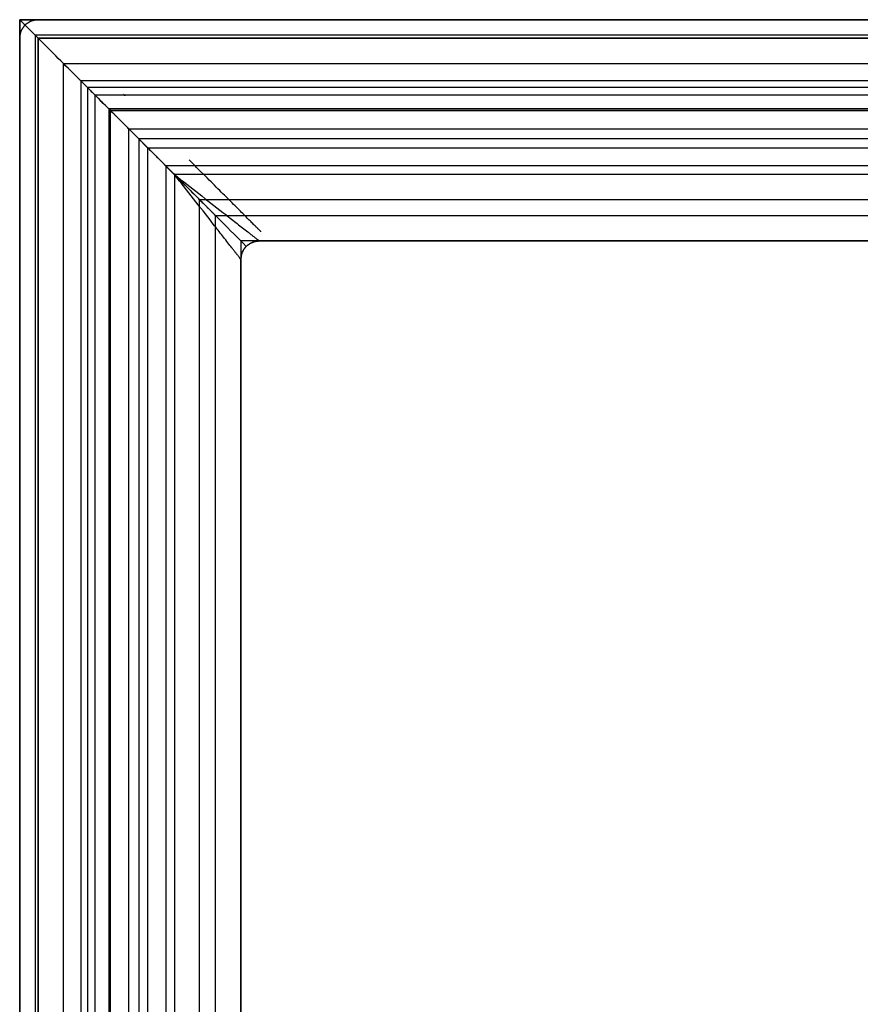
# Model space of a CAD drawing. Header units: millimetres. Extents: x -40 to 40, y -40.8 to 39.2.
# Tile 9 of 12: x -40 to -17.2, y 12.5 to 39.2. Entities that reach past the tile are written whole.
import ezdxf

# ---------------------------------------------------------------- set-up
doc = ezdxf.new("R2010")
doc.units = ezdxf.units.MM
doc.header["$MEASUREMENT"] = 0
doc.layers.add('Predefinito', color=5, linetype='Continuous')

msp = doc.modelspace()

# ---------------------------------------------------------------- linework, layer by layer
at = {"layer": 'Predefinito'}
for points in [[(-40, -40.795), (-40, 39.205)], [(-40, 39.205), (-40, -40.795)], [(40, 39.205), (-40, 39.205)], [(-40, 39.205), (40, 39.205)], [(-40, 38.705), (-40, 38.722), (-39.999, 38.739), (-39.997, 38.756), (-39.995, 38.773), (-39.993, 38.79), (-39.99, 38.807), (-39.986, 38.824), (-39.981, 38.84), (-39.977, 38.856), (-39.971, 38.873), (-39.965, 38.889), (-39.959, 38.904), (-39.952, 38.92), (-39.944, 38.935), (-39.936, 38.95), (-39.927, 38.965), (-39.918, 38.979), (-39.908, 38.994), (-39.898, 39.007), (-39.888, 39.021), (-39.877, 39.034), (-39.865, 39.046), (-39.854, 39.059), (-39.841, 39.071), (-39.829, 39.082), (-39.816, 39.093), (-39.802, 39.104), (-39.788, 39.114), (-39.774, 39.123), (-39.76, 39.132), (-39.745, 39.141), (-39.73, 39.149), (-39.715, 39.157), (-39.699, 39.164), (-39.683, 39.17), (-39.667, 39.176), (-39.651, 39.182), (-39.635, 39.187), (-39.618, 39.191), (-39.602, 39.195), (-39.585, 39.198), (-39.568, 39.201), (-39.551, 39.203), (-39.534, 39.204), (-39.517, 39.205), (-39.5, 39.205)], [(-40, 38.705), (-40, 38.722), (-39.999, 38.739), (-39.997, 38.756), (-39.995, 38.773), (-39.993, 38.79), (-39.99, 38.807), (-39.986, 38.824), (-39.981, 38.84), (-39.977, 38.856), (-39.971, 38.873), (-39.965, 38.889), (-39.959, 38.904), (-39.952, 38.92), (-39.944, 38.935), (-39.936, 38.95), (-39.927, 38.965), (-39.918, 38.979), (-39.908, 38.994), (-39.898, 39.007), (-39.888, 39.021), (-39.877, 39.034), (-39.865, 39.046), (-39.854, 39.059), (-39.841, 39.071), (-39.829, 39.082), (-39.816, 39.093), (-39.802, 39.104), (-39.788, 39.114), (-39.774, 39.123), (-39.76, 39.132), (-39.745, 39.141), (-39.73, 39.149), (-39.715, 39.157), (-39.699, 39.164), (-39.683, 39.17), (-39.667, 39.176), (-39.651, 39.182), (-39.635, 39.187), (-39.618, 39.191), (-39.602, 39.195), (-39.585, 39.198), (-39.568, 39.201), (-39.551, 39.203), (-39.534, 39.204), (-39.517, 39.205), (-39.5, 39.205)], [(-40, 39.205), (-40, -40.795)], [(-40, 39.205), (40, 39.205)], [(-39.5, 39.205), (-39.517, 39.205), (-39.534, 39.204), (-39.551, 39.203), (-39.568, 39.201), (-39.585, 39.198), (-39.602, 39.195), (-39.618, 39.191), (-39.635, 39.187), (-39.651, 39.182), (-39.667, 39.176), (-39.683, 39.17), (-39.699, 39.164), (-39.715, 39.157), (-39.73, 39.149), (-39.745, 39.141), (-39.76, 39.132), (-39.774, 39.123), (-39.788, 39.114), (-39.802, 39.104), (-39.816, 39.093), (-39.829, 39.082), (-39.841, 39.071), (-39.854, 39.059), (-39.865, 39.046), (-39.877, 39.034), (-39.888, 39.021), (-39.898, 39.007), (-39.908, 38.994), (-39.918, 38.979), (-39.927, 38.965), (-39.936, 38.95), (-39.944, 38.935), (-39.952, 38.92), (-39.959, 38.904), (-39.965, 38.889), (-39.971, 38.873), (-39.977, 38.856), (-39.981, 38.84), (-39.986, 38.824), (-39.99, 38.807), (-39.993, 38.79), (-39.995, 38.773), (-39.997, 38.756), (-39.999, 38.739), (-40, 38.722), (-40, 38.705)], [(39.5, 39.205), (-39.5, 39.205)], [(-39.5, 39.205), (39.5, 39.205)], [(-39.5, 39.205), (39.5, 39.205)], [(-39.583, 38.789), (-39.583, -40.378)], [(39.583, 38.789), (-39.583, 38.789)], [(-40, -40.295), (-40, 38.705)], [(-40, 38.705), (-40, -40.295)], [(-40, 38.705), (-40, -40.295)], [(-39.5, -40.295), (-39.5, 38.705)], [(-39.5, 38.705), (39.5, 38.705)], [(-39.5, -40.295), (-39.5, 38.705)], [(-39.5, 38.705), (39.5, 38.705)], [(39.5, 38.705), (-39.5, 38.705)], [(-39.5, 38.705), (-39.5, -40.295)], [(-38.811, -39.606), (-38.811, 38.016)], [(-38.811, 38.016), (38.811, 38.016)], [(-38.344, 37.549), (-38.344, -39.139)], [(38.344, 37.549), (-38.344, 37.549)], [(-38.161, 37.367), (-38.161, -38.956)], [(38.161, 37.367), (-38.161, 37.367)], [(-37.959, 37.164), (-37.959, -38.754)], [(-37.959, 37.164), (37.959, 37.164)], [(37.58, 36.786), (-37.58, 36.786)], [(-37.58, 36.786), (-37.58, -38.375)], [(-37.574, -38.369), (-37.574, 36.779)], [(37.574, 36.779), (-37.574, 36.779)], [(-37.542, 36.747), (37.542, 36.747)], [(-37.542, -38.337), (-37.542, 36.747)], [(-37.535, -38.33), (-37.535, 36.74)], [(-37.535, 36.74), (37.535, 36.74)], [(-37.042, -37.837), (-37.042, 36.247)], [(-37.042, 36.247), (37.042, 36.247)], [(-36.772, 35.977), (-36.772, -37.567)], [(36.772, 35.977), (-36.772, 35.977)], [(-36.526, -37.321), (-36.526, 35.732)], [(-36.526, 35.732), (36.526, 35.732)], [(36.036, 35.241), (-36.036, 35.241)], [(-36.036, 35.241), (-36.036, -36.831)], [(-35.8, 35.005), (-35.8, -36.595)], [(35.8, 35.005), (-35.8, 35.005)], [(-35.124, -35.919), (-35.124, 34.329)], [(-35.124, 34.329), (35.124, 34.329)], [(-34.692, 33.897), (34.692, 33.897)], [(-34.692, -35.487), (-34.692, 33.897)], [(-34, 32.705), (-34, 32.722), (-33.999, 32.739), (-33.997, 32.756), (-33.995, 32.773), (-33.993, 32.79), (-33.99, 32.807), (-33.986, 32.824), (-33.981, 32.84), (-33.977, 32.856), (-33.971, 32.873), (-33.965, 32.889), (-33.959, 32.904), (-33.952, 32.92), (-33.944, 32.935), (-33.936, 32.95), (-33.927, 32.965), (-33.918, 32.979), (-33.908, 32.994), (-33.898, 33.007), (-33.888, 33.021), (-33.877, 33.034), (-33.865, 33.046), (-33.854, 33.059), (-33.841, 33.071), (-33.829, 33.082), (-33.816, 33.093), (-33.802, 33.104), (-33.788, 33.114), (-33.774, 33.123), (-33.76, 33.132), (-33.745, 33.141), (-33.73, 33.149), (-33.715, 33.157), (-33.699, 33.164), (-33.683, 33.17), (-33.667, 33.176), (-33.651, 33.182), (-33.635, 33.187), (-33.618, 33.191), (-33.602, 33.195), (-33.585, 33.198), (-33.568, 33.201), (-33.551, 33.203), (-33.534, 33.204), (-33.517, 33.205), (-33.5, 33.205)], [(-34, 33.205), (-34, 32.705)], [(-33.5, 33.205), (-34, 33.205)], [(-33.5, 33.205), (-33.517, 33.205), (-33.534, 33.204), (-33.551, 33.203), (-33.568, 33.201), (-33.585, 33.198), (-33.602, 33.195), (-33.618, 33.191), (-33.635, 33.187), (-33.651, 33.182), (-33.667, 33.176), (-33.683, 33.17), (-33.699, 33.164), (-33.715, 33.157), (-33.73, 33.149), (-33.745, 33.141), (-33.76, 33.132), (-33.774, 33.123), (-33.788, 33.114), (-33.802, 33.104), (-33.816, 33.093), (-33.829, 33.082), (-33.841, 33.071), (-33.854, 33.059), (-33.865, 33.046), (-33.877, 33.034), (-33.888, 33.021), (-33.898, 33.007), (-33.908, 32.994), (-33.918, 32.979), (-33.927, 32.965), (-33.936, 32.95), (-33.944, 32.935), (-33.952, 32.92), (-33.959, 32.904), (-33.965, 32.889), (-33.971, 32.873), (-33.977, 32.856), (-33.981, 32.84), (-33.986, 32.824), (-33.99, 32.807), (-33.993, 32.79), (-33.995, 32.773), (-33.997, 32.756), (-33.999, 32.739), (-34, 32.722), (-34, 32.705)], [(-33.5, 33.205), (33.5, 33.205)], [(33.5, 33.205), (-33.5, 33.205)], [(-33.5, 33.205), (33.5, 33.205)], [(-34, -34.295), (-34, 32.705)], [(-34, -34.295), (-34, 32.705)], [(-34, 32.705), (-34, -34.295)]]:
    msp.add_lwpolyline(points, dxfattribs=at)
at = {"layer": 'Predefinito', "extrusion": (1, 0, 0)}
for points in [[(39.205, 250.041), (39.205, 248.999)], [(39.205, 25.041), (39.205, 1.041)], [(38.705, 0.541), (38.722, 0.541), (38.739, 0.542), (38.756, 0.543), (38.773, 0.545), (38.79, 0.548), (38.807, 0.551), (38.824, 0.555), (38.84, 0.559), (38.856, 0.564), (38.873, 0.57), (38.889, 0.576), (38.904, 0.582), (38.92, 0.589), (38.935, 0.597), (38.95, 0.605), (38.965, 0.613), (38.979, 0.623), (38.994, 0.632), (39.007, 0.642), (39.021, 0.653), (39.034, 0.664), (39.046, 0.675), (39.059, 0.687), (39.071, 0.699), (39.082, 0.712), (39.093, 0.725), (39.104, 0.739), (39.114, 0.752), (39.123, 0.766), (39.132, 0.781), (39.141, 0.796), (39.149, 0.811), (39.157, 0.826), (39.164, 0.842), (39.17, 0.857), (39.176, 0.873), (39.182, 0.889), (39.187, 0.906), (39.191, 0.922), (39.195, 0.939), (39.198, 0.956), (39.201, 0.973), (39.203, 0.99), (39.204, 1.007), (39.205, 1.024), (39.205, 1.041)], [(38.705, 25.541), (38.722, 25.54), (38.739, 25.54), (38.756, 25.538), (38.773, 25.536), (38.79, 25.533), (38.807, 25.53), (38.824, 25.526), (38.84, 25.522), (38.856, 25.517), (38.873, 25.512), (38.889, 25.506), (38.904, 25.499), (38.92, 25.492), (38.935, 25.485), (38.95, 25.477), (38.965, 25.468), (38.979, 25.459), (38.994, 25.449), (39.007, 25.439), (39.021, 25.429), (39.034, 25.418), (39.046, 25.406), (39.059, 25.394), (39.071, 25.382), (39.082, 25.369), (39.093, 25.356), (39.104, 25.343), (39.114, 25.329), (39.123, 25.315), (39.132, 25.3), (39.141, 25.286), (39.149, 25.271), (39.157, 25.255), (39.164, 25.24), (39.17, 25.224), (39.176, 25.208), (39.182, 25.192), (39.187, 25.176), (39.191, 25.159), (39.195, 25.142), (39.198, 25.126), (39.201, 25.109), (39.203, 25.092), (39.204, 25.075), (39.205, 25.058), (39.205, 25.041)], [(38.705, 25.041), (38.705, 1.041)], [(33.205, 244.241), (33.205, 43.734)], [(32.705, 244.241), (32.705, 43.734)]]:
    msp.add_lwpolyline(points, dxfattribs=at)
at = {"layer": 'Predefinito', "extrusion": (0, 1, 0)}
for points in [[(40, 1.041), (40, 1.024), (39.999, 1.007), (39.997, 0.99), (39.995, 0.973), (39.993, 0.956), (39.99, 0.939), (39.986, 0.922), (39.981, 0.906), (39.977, 0.889), (39.971, 0.873), (39.965, 0.857), (39.959, 0.842), (39.952, 0.826), (39.944, 0.811), (39.936, 0.796), (39.927, 0.781), (39.918, 0.766), (39.908, 0.752), (39.898, 0.739), (39.888, 0.725), (39.877, 0.712), (39.865, 0.699), (39.854, 0.687), (39.841, 0.675), (39.829, 0.664), (39.816, 0.653), (39.802, 0.642), (39.788, 0.632), (39.774, 0.623), (39.76, 0.613), (39.745, 0.605), (39.73, 0.597), (39.715, 0.589), (39.699, 0.582), (39.683, 0.576), (39.667, 0.57), (39.651, 0.564), (39.635, 0.559), (39.618, 0.555), (39.602, 0.551), (39.585, 0.548), (39.568, 0.545), (39.551, 0.543), (39.534, 0.542), (39.517, 0.541), (39.5, 0.541)], [(39.5, 25.541), (39.517, 25.54), (39.534, 25.54), (39.551, 25.538), (39.568, 25.536), (39.585, 25.533), (39.602, 25.53), (39.618, 25.526), (39.635, 25.522), (39.651, 25.517), (39.667, 25.512), (39.683, 25.506), (39.699, 25.499), (39.715, 25.492), (39.73, 25.485), (39.745, 25.477), (39.76, 25.468), (39.774, 25.459), (39.788, 25.449), (39.802, 25.439), (39.816, 25.429), (39.829, 25.418), (39.841, 25.406), (39.854, 25.394), (39.865, 25.382), (39.877, 25.369), (39.888, 25.356), (39.898, 25.343), (39.908, 25.329), (39.918, 25.315), (39.927, 25.3), (39.936, 25.286), (39.944, 25.271), (39.952, 25.255), (39.959, 25.24), (39.965, 25.224), (39.971, 25.208), (39.977, 25.192), (39.981, 25.176), (39.986, 25.159), (39.99, 25.142), (39.993, 25.126), (39.995, 25.109), (39.997, 25.092), (39.999, 25.075), (40, 25.058), (40, 25.041)]]:
    msp.add_lwpolyline(points, dxfattribs=at)
at = {"layer": 'Predefinito', "extrusion": (0.118657, 0.94243, 0.312645)}
msp.add_lwpolyline([(41.874, 16.552), (42.734, 14.417)], dxfattribs=at)
at = {"layer": 'Predefinito', "extrusion": (0.707107, 0.707107, 0)}
for points in [[(52.585, 28.262), (52.578, 28.25), (52.572, 28.239), (52.566, 28.227), (52.561, 28.215), (52.556, 28.203), (52.552, 28.192), (52.548, 28.18), (52.544, 28.167), (52.541, 28.155), (52.538, 28.143), (52.535, 28.131), (52.533, 28.118), (52.533, 28.112), (52.532, 28.106), (52.531, 28.1), (52.531, 28.094), (52.53, 28.087), (52.53, 28.081), (52.53, 28.075), (52.53, 28.069)], [(52.576, 27.891), (52.57, 27.902), (52.565, 27.912), (52.56, 27.923), (52.556, 27.934), (52.552, 27.945), (52.548, 27.956), (52.545, 27.967), (52.542, 27.978), (52.539, 27.989), (52.537, 28), (52.535, 28.012), (52.533, 28.023), (52.532, 28.034), (52.531, 28.046), (52.53, 28.057), (52.53, 28.069)], [(47.314, 244.241), (47.315, 244.28), (47.317, 244.319), (47.32, 244.358), (47.325, 244.397), (47.331, 244.436), (47.338, 244.476), (47.347, 244.515), (47.358, 244.554), (47.369, 244.594), (47.383, 244.633), (47.397, 244.672), (47.414, 244.711), (47.431, 244.751), (47.45, 244.79), (47.471, 244.829), (47.493, 244.868), (47.517, 244.907), (47.542, 244.946), (47.569, 244.985), (47.597, 245.024), (47.627, 245.062), (47.659, 245.1), (47.692, 245.138), (47.726, 245.176), (47.762, 245.213), (47.8, 245.249), (47.839, 245.286), (47.879, 245.321), (47.921, 245.356), (47.964, 245.391), (48.009, 245.425), (48.055, 245.459), (48.103, 245.492), (48.152, 245.524), (48.203, 245.555), (48.255, 245.586), (48.308, 245.616), (48.362, 245.645), (48.417, 245.673), (48.474, 245.701), (48.532, 245.727), (48.59, 245.753), (48.65, 245.778), (48.711, 245.801), (48.772, 245.824), (48.835, 245.846), (48.898, 245.866), (48.963, 245.886), (49.028, 245.904), (49.094, 245.921), (49.16, 245.938), (49.228, 245.953), (49.295, 245.966), (49.364, 245.979), (49.433, 245.991), (49.502, 246.001), (49.642, 246.018), (49.783, 246.031), (49.854, 246.035), (49.925, 246.038), (49.996, 246.04), (50.067, 246.041)]]:
    msp.add_lwpolyline(points, dxfattribs=at)
at = {"layer": 'Predefinito', "extrusion": (0.678598, -0.678598, -0.281085)}
msp.add_lwpolyline([(-0.697, 222.228), (-0.681, 222.224), (-0.664, 222.22), (-0.648, 222.217), (-0.631, 222.214), (-0.614, 222.212), (-0.596, 222.211), (-0.579, 222.21), (-0.562, 222.21), (-0.545, 222.21), (-0.528, 222.211), (-0.51, 222.212), (-0.493, 222.214), (-0.476, 222.217), (-0.46, 222.22), (-0.443, 222.224), (-0.427, 222.228)], dxfattribs=at)
at = {"layer": 'Predefinito', "extrusion": (0.57735, -0.57735, -0.57735)}
msp.add_lwpolyline([(-0.812, 172.738), (-0.798, 172.731), (-0.784, 172.724), (-0.77, 172.717), (-0.755, 172.71), (-0.74, 172.704), (-0.725, 172.699), (-0.709, 172.694), (-0.694, 172.689), (-0.678, 172.685), (-0.662, 172.681), (-0.645, 172.678), (-0.629, 172.676), (-0.612, 172.674), (-0.595, 172.673), (-0.579, 172.672), (-0.562, 172.671), (-0.545, 172.672), (-0.529, 172.673), (-0.512, 172.674), (-0.495, 172.676), (-0.479, 172.678), (-0.463, 172.681), (-0.446, 172.685), (-0.43, 172.689), (-0.415, 172.694), (-0.399, 172.699), (-0.384, 172.704), (-0.369, 172.71), (-0.354, 172.717), (-0.34, 172.724), (-0.326, 172.731), (-0.312, 172.738)], dxfattribs=at)
at = {"layer": 'Predefinito', "extrusion": (-0.357407, 0.357407, 0.862856)}
msp.add_lwpolyline([(0.889, 82.91), (0.881, 82.904), (0.873, 82.897), (0.865, 82.891), (0.856, 82.884), (0.848, 82.878), (0.839, 82.872), (0.83, 82.867), (0.821, 82.861), (0.811, 82.855), (0.802, 82.85), (0.792, 82.845), (0.782, 82.84), (0.773, 82.835), (0.762, 82.831), (0.752, 82.826), (0.742, 82.822), (0.731, 82.818), (0.72, 82.814), (0.71, 82.811), (0.699, 82.808), (0.688, 82.805), (0.677, 82.802), (0.665, 82.8), (0.654, 82.797), (0.643, 82.795), (0.631, 82.794), (0.62, 82.792), (0.608, 82.791), (0.597, 82.79), (0.585, 82.789), (0.574, 82.789), (0.562, 82.789), (0.55, 82.789), (0.539, 82.789), (0.527, 82.79), (0.516, 82.791), (0.504, 82.792), (0.493, 82.794), (0.481, 82.795), (0.47, 82.797), (0.459, 82.8), (0.447, 82.802), (0.436, 82.805), (0.425, 82.808), (0.414, 82.811), (0.404, 82.814), (0.393, 82.818), (0.382, 82.822), (0.372, 82.826), (0.362, 82.831), (0.352, 82.835), (0.342, 82.84), (0.332, 82.845), (0.322, 82.85), (0.313, 82.855), (0.303, 82.861), (0.294, 82.867), (0.285, 82.872), (0.276, 82.878), (0.268, 82.884), (0.259, 82.891), (0.251, 82.897), (0.243, 82.904), (0.235, 82.91)], dxfattribs=at)
at = {"layer": 'Predefinito'}
for points in [[(-40, 39.205, 250.041), (-40, 39.205, 250.047), (-40, 39.205, 250.054), (-40, 39.205, 250.061), (-39.999, 39.204, 250.067), (-39.999, 39.204, 250.074), (-39.998, 39.204, 250.08), (-39.998, 39.203, 250.087), (-39.997, 39.202, 250.093), (-39.996, 39.202, 250.1), (-39.996, 39.201, 250.106), (-39.995, 39.2, 250.113), (-39.994, 39.199, 250.119), (-39.993, 39.198, 250.126), (-39.992, 39.197, 250.132), (-39.99, 39.196, 250.138), (-39.989, 39.194, 250.145), (-39.986, 39.191, 250.157), (-39.983, 39.188, 250.17), (-39.98, 39.185, 250.182), (-39.976, 39.181, 250.194), (-39.972, 39.177, 250.206), (-39.967, 39.173, 250.218), (-39.963, 39.168, 250.23), (-39.958, 39.163, 250.242), (-39.953, 39.158, 250.253), (-39.947, 39.152, 250.264), (-39.941, 39.147, 250.276), (-39.935, 39.141, 250.287), (-39.929, 39.134, 250.297), (-39.923, 39.128, 250.308), (-39.916, 39.121, 250.319), (-39.909, 39.114, 250.329), (-39.901, 39.106, 250.339), (-39.894, 39.099, 250.349), (-39.886, 39.091, 250.359), (-39.878, 39.083, 250.368), (-39.87, 39.075, 250.377), (-39.861, 39.066, 250.386), (-39.853, 39.058, 250.395), (-39.844, 39.049, 250.404), (-39.835, 39.04, 250.412), (-39.826, 39.031, 250.42), (-39.816, 39.021, 250.428), (-39.807, 39.012, 250.435), (-39.797, 39.002, 250.443), (-39.787, 38.993, 250.45), (-39.778, 38.983, 250.457), (-39.767, 38.973, 250.463), (-39.757, 38.962, 250.469), (-39.747, 38.952, 250.475), (-39.737, 38.942, 250.481), (-39.726, 38.931, 250.487), (-39.715, 38.92, 250.492), (-39.704, 38.91, 250.497), (-39.694, 38.899, 250.502), (-39.683, 38.888, 250.506), (-39.672, 38.877, 250.51), (-39.66, 38.866, 250.514), (-39.649, 38.854, 250.518), (-39.638, 38.843, 250.521), (-39.615, 38.82, 250.527), (-39.592, 38.797, 250.532), (-39.569, 38.774, 250.536), (-39.546, 38.751, 250.539), (-39.523, 38.728, 250.54), (-39.5, 38.705, 250.541)], [(-39.583, 38.789, 248.506), (-39.604, 38.809, 248.51), (-39.624, 38.829, 248.514), (-39.644, 38.849, 248.52), (-39.664, 38.869, 248.526), (-39.683, 38.888, 248.534), (-39.703, 38.908, 248.542), (-39.722, 38.927, 248.551), (-39.74, 38.946, 248.56), (-39.759, 38.964, 248.571), (-39.768, 38.973, 248.577), (-39.777, 38.982, 248.582), (-39.786, 38.991, 248.588), (-39.794, 39, 248.595), (-39.803, 39.008, 248.601), (-39.811, 39.017, 248.608), (-39.82, 39.025, 248.614), (-39.828, 39.033, 248.621), (-39.836, 39.041, 248.629), (-39.844, 39.049, 248.636), (-39.852, 39.057, 248.643), (-39.859, 39.065, 248.651), (-39.867, 39.072, 248.659), (-39.874, 39.079, 248.667), (-39.882, 39.087, 248.676), (-39.889, 39.094, 248.684), (-39.896, 39.101, 248.693), (-39.902, 39.107, 248.702), (-39.909, 39.114, 248.711), (-39.915, 39.12, 248.72), (-39.921, 39.126, 248.729), (-39.927, 39.132, 248.739), (-39.933, 39.138, 248.748), (-39.938, 39.143, 248.758), (-39.944, 39.149, 248.768), (-39.949, 39.154, 248.778), (-39.953, 39.159, 248.788), (-39.958, 39.163, 248.798), (-39.962, 39.168, 248.809), (-39.967, 39.172, 248.819), (-39.971, 39.176, 248.83), (-39.974, 39.179, 248.84), (-39.978, 39.183, 248.851), (-39.981, 39.186, 248.862), (-39.984, 39.189, 248.873), (-39.987, 39.192, 248.884), (-39.989, 39.194, 248.895), (-39.991, 39.197, 248.906), (-39.993, 39.199, 248.918), (-39.995, 39.2, 248.929), (-39.997, 39.202, 248.941), (-39.998, 39.203, 248.952), (-39.999, 39.204, 248.964), (-39.999, 39.205, 248.975), (-40, 39.205, 248.987), (-40, 39.205, 248.999)], [(-37.535, 36.74, 246.457), (-37.543, 36.748, 246.5), (-37.551, 36.756, 246.542), (-37.56, 36.765, 246.584), (-37.569, 36.774, 246.624), (-37.579, 36.784, 246.664), (-37.589, 36.794, 246.702), (-37.6, 36.805, 246.74), (-37.611, 36.816, 246.777), (-37.622, 36.827, 246.813), (-37.634, 36.839, 246.848), (-37.646, 36.851, 246.883), (-37.659, 36.864, 246.917), (-37.671, 36.876, 246.95), (-37.684, 36.889, 246.982), (-37.711, 36.916, 247.045), (-37.738, 36.943, 247.105), (-37.766, 36.971, 247.163), (-37.795, 37, 247.218), (-37.824, 37.029, 247.271), (-37.854, 37.059, 247.322), (-37.884, 37.089, 247.372), (-37.914, 37.12, 247.419), (-37.945, 37.15, 247.465), (-37.977, 37.182, 247.509), (-38.008, 37.213, 247.552), (-38.04, 37.245, 247.593), (-38.072, 37.277, 247.632), (-38.104, 37.31, 247.671), (-38.137, 37.342, 247.708), (-38.17, 37.375, 247.744), (-38.203, 37.408, 247.778), (-38.236, 37.441, 247.812), (-38.269, 37.474, 247.844), (-38.335, 37.541, 247.906), (-38.403, 37.608, 247.964), (-38.47, 37.675, 248.018), (-38.538, 37.743, 248.069), (-38.607, 37.812, 248.116), (-38.675, 37.88, 248.161), (-38.744, 37.949, 248.202), (-38.813, 38.018, 248.241), (-38.882, 38.087, 248.277), (-38.952, 38.157, 248.31), (-39.022, 38.227, 248.341), (-39.092, 38.297, 248.37), (-39.162, 38.367, 248.396), (-39.232, 38.437, 248.42), (-39.302, 38.507, 248.441), (-39.373, 38.578, 248.461), (-39.443, 38.649, 248.478), (-39.514, 38.719, 248.493), (-39.583, 38.789, 248.506)], [(-38.811, 38.016, 25.541), (-38.793, 37.998, 25.541), (-38.775, 37.98, 25.542), (-38.757, 37.962, 25.544), (-38.739, 37.944, 25.546), (-38.721, 37.926, 25.549), (-38.703, 37.908, 25.553), (-38.685, 37.89, 25.557), (-38.668, 37.873, 25.562), (-38.65, 37.855, 25.567), (-38.633, 37.838, 25.574), (-38.616, 37.821, 25.581), (-38.599, 37.804, 25.588), (-38.582, 37.787, 25.596), (-38.566, 37.771, 25.605), (-38.55, 37.755, 25.615), (-38.534, 37.739, 25.625), (-38.519, 37.724, 25.635), (-38.504, 37.709, 25.647), (-38.489, 37.694, 25.659), (-38.474, 37.68, 25.671), (-38.468, 37.673, 25.678), (-38.461, 37.666, 25.684), (-38.454, 37.659, 25.691), (-38.447, 37.652, 25.698), (-38.441, 37.646, 25.705), (-38.434, 37.639, 25.712), (-38.428, 37.633, 25.72), (-38.422, 37.627, 25.727), (-38.416, 37.621, 25.735), (-38.41, 37.615, 25.742), (-38.404, 37.61, 25.75), (-38.399, 37.604, 25.758), (-38.393, 37.598, 25.766), (-38.388, 37.593, 25.775), (-38.383, 37.588, 25.783), (-38.378, 37.583, 25.791), (-38.373, 37.578, 25.8), (-38.368, 37.574, 25.809), (-38.364, 37.569, 25.818), (-38.36, 37.565, 25.826), (-38.355, 37.561, 25.836), (-38.351, 37.557, 25.845), (-38.348, 37.553, 25.854), (-38.344, 37.549, 25.863)], [(-35.124, 34.329, 37.179), (-35.247, 34.452, 37.086), (-35.37, 34.575, 36.99), (-35.492, 34.698, 36.888), (-35.615, 34.82, 36.783), (-35.738, 34.943, 36.673), (-35.861, 35.066, 36.557), (-35.983, 35.188, 36.437), (-36.105, 35.311, 36.311), (-36.228, 35.433, 36.179), (-36.35, 35.555, 36.041), (-36.471, 35.676, 35.895), (-36.593, 35.798, 35.742), (-36.715, 35.92, 35.581), (-36.836, 36.041, 35.41), (-36.957, 36.162, 35.229), (-37.078, 36.283, 35.036), (-37.138, 36.343, 34.934), (-37.198, 36.404, 34.83), (-37.258, 36.464, 34.721), (-37.318, 36.523, 34.608), (-37.378, 36.583, 34.49), (-37.438, 36.643, 34.368), (-37.497, 36.702, 34.24), (-37.556, 36.761, 34.105), (-37.615, 36.82, 33.964), (-37.673, 36.879, 33.814), (-37.732, 36.937, 33.656), (-37.789, 36.994, 33.487), (-37.846, 37.051, 33.305), (-37.874, 37.079, 33.209), (-37.902, 37.107, 33.109), (-37.93, 37.135, 33.004), (-37.957, 37.162, 32.893), (-37.984, 37.189, 32.777), (-38.01, 37.215, 32.654), (-38.036, 37.241, 32.52), (-38.061, 37.266, 32.376), (-38.085, 37.29, 32.221), (-38.107, 37.313, 32.053), (-38.127, 37.332, 31.868), (-38.136, 37.341, 31.771), (-38.143, 37.349, 31.673), (-38.15, 37.355, 31.574), (-38.155, 37.36, 31.474), (-38.158, 37.363, 31.373), (-38.16, 37.366, 31.271), (-38.161, 37.367, 31.168), (-38.161, 37.366, 31.064), (-38.159, 37.364, 30.959), (-38.155, 37.361, 30.854), (-38.15, 37.355, 30.747), (-38.144, 37.349, 30.639), (-38.136, 37.341, 30.533), (-38.126, 37.332, 30.431), (-38.116, 37.321, 30.334), (-38.106, 37.311, 30.241), (-38.082, 37.287, 30.068), (-38.057, 37.262, 29.91), (-38.031, 37.236, 29.763), (-38.005, 37.211, 29.634), (-37.979, 37.184, 29.512), (-37.952, 37.157, 29.396), (-37.925, 37.13, 29.287), (-37.897, 37.102, 29.183), (-37.869, 37.075, 29.083), (-37.813, 37.018, 28.896), (-37.755, 36.961, 28.722), (-37.698, 36.903, 28.559), (-37.639, 36.844, 28.406), (-37.58, 36.786, 28.262)], [(-37.535, 36.74, 246.457), (-37.533, 36.738, 246.446), (-37.53, 36.736, 246.434), (-37.528, 36.733, 246.423), (-37.525, 36.73, 246.412), (-37.522, 36.727, 246.4), (-37.518, 36.724, 246.389), (-37.515, 36.72, 246.378), (-37.511, 36.716, 246.367), (-37.507, 36.712, 246.357), (-37.503, 36.708, 246.346), (-37.498, 36.703, 246.336), (-37.493, 36.698, 246.325), (-37.488, 36.693, 246.315), (-37.483, 36.688, 246.305), (-37.477, 36.683, 246.295), (-37.472, 36.677, 246.285), (-37.466, 36.671, 246.276), (-37.46, 36.665, 246.266), (-37.454, 36.659, 246.257), (-37.447, 36.652, 246.248), (-37.441, 36.646, 246.239), (-37.434, 36.639, 246.23), (-37.427, 36.632, 246.221), (-37.419, 36.625, 246.213), (-37.412, 36.617, 246.205), (-37.405, 36.61, 246.196), (-37.397, 36.602, 246.189), (-37.389, 36.594, 246.181), (-37.381, 36.586, 246.173), (-37.373, 36.578, 246.166), (-37.364, 36.57, 246.159), (-37.356, 36.561, 246.152), (-37.348, 36.553, 246.145), (-37.339, 36.544, 246.138), (-37.33, 36.535, 246.132), (-37.321, 36.526, 246.126), (-37.312, 36.517, 246.12), (-37.303, 36.508, 246.114), (-37.285, 36.49, 246.104), (-37.266, 36.471, 246.094), (-37.246, 36.452, 246.084), (-37.227, 36.432, 246.076), (-37.207, 36.412, 246.069), (-37.187, 36.392, 246.062), (-37.166, 36.371, 246.056), (-37.146, 36.351, 246.052), (-37.125, 36.33, 246.048), (-37.104, 36.31, 246.045), (-37.084, 36.289, 246.042), (-37.063, 36.268, 246.041), (-37.042, 36.247, 246.041)], [(-36.526, 35.732, 42.464), (-36.546, 35.751, 42.438), (-36.564, 35.77, 42.41), (-36.583, 35.788, 42.381), (-36.601, 35.806, 42.352), (-36.618, 35.823, 42.322), (-36.635, 35.84, 42.29), (-36.65, 35.856, 42.258), (-36.658, 35.863, 42.242), (-36.666, 35.871, 42.225), (-36.673, 35.878, 42.208), (-36.68, 35.885, 42.191), (-36.687, 35.892, 42.174), (-36.694, 35.899, 42.157), (-36.7, 35.905, 42.139), (-36.706, 35.911, 42.121), (-36.712, 35.917, 42.103), (-36.718, 35.923, 42.085), (-36.724, 35.929, 42.066), (-36.729, 35.934, 42.047), (-36.734, 35.939, 42.028), (-36.738, 35.944, 42.009), (-36.743, 35.948, 41.99), (-36.747, 35.952, 41.971), (-36.751, 35.956, 41.952), (-36.754, 35.959, 41.932), (-36.758, 35.963, 41.912), (-36.761, 35.966, 41.892), (-36.763, 35.968, 41.871), (-36.765, 35.971, 41.851), (-36.767, 35.973, 41.831), (-36.769, 35.974, 41.811), (-36.77, 35.975, 41.79), (-36.771, 35.976, 41.77), (-36.772, 35.977, 41.75), (-36.772, 35.977, 41.729), (-36.772, 35.977, 41.709), (-36.772, 35.977, 41.689), (-36.771, 35.976, 41.668), (-36.77, 35.975, 41.648), (-36.769, 35.974, 41.628), (-36.767, 35.972, 41.608), (-36.765, 35.97, 41.588), (-36.763, 35.968, 41.568), (-36.76, 35.965, 41.549), (-36.757, 35.962, 41.529), (-36.754, 35.959, 41.51), (-36.751, 35.956, 41.49), (-36.747, 35.952, 41.471), (-36.743, 35.948, 41.451), (-36.738, 35.943, 41.432), (-36.733, 35.938, 41.413), (-36.728, 35.933, 41.394), (-36.723, 35.928, 41.375), (-36.717, 35.923, 41.356), (-36.711, 35.917, 41.338), (-36.705, 35.911, 41.319), (-36.699, 35.904, 41.301), (-36.693, 35.898, 41.284), (-36.686, 35.891, 41.266), (-36.679, 35.884, 41.249), (-36.672, 35.877, 41.232), (-36.665, 35.87, 41.215), (-36.657, 35.862, 41.199), (-36.641, 35.847, 41.166), (-36.625, 35.83, 41.135), (-36.608, 35.813, 41.104), (-36.591, 35.796, 41.074), (-36.572, 35.778, 41.045), (-36.554, 35.759, 41.017), (-36.535, 35.74, 40.99), (-36.515, 35.72, 40.964), (-36.495, 35.7, 40.939), (-36.475, 35.68, 40.914), (-36.454, 35.659, 40.89), (-36.433, 35.638, 40.867), (-36.411, 35.616, 40.845), (-36.389, 35.595, 40.824), (-36.367, 35.573, 40.803), (-36.345, 35.55, 40.783), (-36.322, 35.528, 40.764), (-36.3, 35.505, 40.745), (-36.276, 35.482, 40.727), (-36.253, 35.458, 40.71), (-36.23, 35.435, 40.694), (-36.206, 35.411, 40.678), (-36.182, 35.387, 40.663), (-36.157, 35.363, 40.648), (-36.133, 35.338, 40.634), (-36.109, 35.314, 40.621), (-36.085, 35.29, 40.609), (-36.036, 35.241, 40.586)], [(-33.854, 33.059, 43.73), (-33.938, 33.144, 43.733), (-34.023, 33.229, 43.734), (-34.108, 33.313, 43.732), (-34.193, 33.398, 43.728), (-34.278, 33.483, 43.722), (-34.363, 33.568, 43.713), (-34.448, 33.653, 43.702), (-34.533, 33.738, 43.688), (-34.617, 33.822, 43.673), (-34.702, 33.907, 43.655), (-34.786, 33.991, 43.634), (-34.871, 34.076, 43.611), (-34.955, 34.16, 43.585), (-35.04, 34.245, 43.557), (-35.124, 34.329, 43.526), (-35.208, 34.414, 43.493), (-35.292, 34.498, 43.456), (-35.376, 34.582, 43.417), (-35.46, 34.665, 43.375), (-35.544, 34.749, 43.329), (-35.628, 34.833, 43.28), (-35.711, 34.916, 43.228), (-35.794, 34.999, 43.172), (-35.877, 35.083, 43.113), (-35.96, 35.165, 43.049), (-36.042, 35.247, 42.982), (-36.124, 35.329, 42.909), (-36.206, 35.411, 42.832), (-36.287, 35.492, 42.749), (-36.327, 35.532, 42.706), (-36.367, 35.573, 42.661), (-36.407, 35.613, 42.614), (-36.447, 35.652, 42.566), (-36.487, 35.692, 42.516), (-36.526, 35.732, 42.464)], [(-36.036, 35.241, 40.586), (-35.985, 35.19, 40.562), (-35.934, 35.139, 40.537), (-35.882, 35.087, 40.51), (-35.831, 35.036, 40.481), (-35.779, 34.984, 40.45), (-35.728, 34.933, 40.418), (-35.677, 34.882, 40.384), (-35.626, 34.831, 40.348), (-35.575, 34.781, 40.31), (-35.525, 34.73, 40.27), (-35.475, 34.681, 40.228), (-35.426, 34.631, 40.184), (-35.377, 34.582, 40.137), (-35.328, 34.533, 40.088), (-35.28, 34.485, 40.036), (-35.232, 34.437, 39.982), (-35.185, 34.39, 39.924), (-35.161, 34.366, 39.894), (-35.138, 34.343, 39.863), (-35.115, 34.32, 39.832), (-35.092, 34.297, 39.799), (-35.07, 34.275, 39.766), (-35.047, 34.252, 39.731), (-35.025, 34.23, 39.696), (-35.003, 34.208, 39.659), (-34.982, 34.187, 39.621), (-34.961, 34.166, 39.583), (-34.94, 34.145, 39.543), (-34.919, 34.124, 39.502), (-34.899, 34.104, 39.459), (-34.88, 34.085, 39.415), (-34.861, 34.066, 39.37), (-34.842, 34.047, 39.323), (-34.824, 34.03, 39.275), (-34.807, 34.012, 39.225), (-34.791, 33.996, 39.174), (-34.776, 33.981, 39.121), (-34.761, 33.966, 39.067), (-34.748, 33.953, 39.011), (-34.741, 33.947, 38.982), (-34.736, 33.941, 38.953), (-34.73, 33.935, 38.923), (-34.725, 33.93, 38.893), (-34.72, 33.925, 38.863), (-34.715, 33.92, 38.832), (-34.711, 33.916, 38.801), (-34.707, 33.912, 38.769), (-34.704, 33.909, 38.738), (-34.701, 33.906, 38.706), (-34.698, 33.903, 38.674), (-34.696, 33.901, 38.642), (-34.694, 33.9, 38.61), (-34.693, 33.898, 38.577), (-34.693, 33.898, 38.545), (-34.692, 33.897, 38.512)], [(-34, 32.705, 244.241), (-34, 32.705, 244.261), (-34, 32.706, 244.282), (-34.001, 32.706, 244.302), (-34.002, 32.708, 244.322), (-34.003, 32.709, 244.342), (-34.004, 32.71, 244.362), (-34.006, 32.712, 244.382), (-34.007, 32.714, 244.401), (-34.011, 32.719, 244.44), (-34.016, 32.725, 244.479), (-34.021, 32.732, 244.517), (-34.027, 32.74, 244.554), (-34.034, 32.749, 244.591), (-34.042, 32.759, 244.627), (-34.05, 32.769, 244.662), (-34.059, 32.78, 244.697), (-34.068, 32.792, 244.73), (-34.077, 32.804, 244.763), (-34.088, 32.817, 244.795), (-34.098, 32.83, 244.826), (-34.109, 32.844, 244.857), (-34.12, 32.858, 244.887), (-34.131, 32.873, 244.915), (-34.143, 32.888, 244.944), (-34.155, 32.903, 244.971), (-34.167, 32.918, 244.998), (-34.179, 32.934, 245.024), (-34.192, 32.95, 245.049), (-34.205, 32.967, 245.074), (-34.218, 32.983, 245.098), (-34.231, 33, 245.122), (-34.244, 33.017, 245.145), (-34.271, 33.051, 245.19), (-34.298, 33.086, 245.233), (-34.326, 33.122, 245.274), (-34.354, 33.158, 245.313), (-34.383, 33.195, 245.351), (-34.412, 33.232, 245.387), (-34.441, 33.269, 245.421), (-34.471, 33.307, 245.454), (-34.5, 33.345, 245.486), (-34.53, 33.383, 245.517), (-34.561, 33.421, 245.546), (-34.591, 33.46, 245.574), (-34.621, 33.499, 245.601), (-34.652, 33.538, 245.627), (-34.683, 33.578, 245.652), (-34.714, 33.617, 245.676), (-34.776, 33.697, 245.721), (-34.838, 33.776, 245.762), (-34.901, 33.857, 245.8), (-34.965, 33.938, 245.835), (-35.028, 34.019, 245.867), (-35.092, 34.1, 245.895), (-35.155, 34.182, 245.921), (-35.219, 34.263, 245.945), (-35.284, 34.345, 245.965), (-35.348, 34.427, 245.983), (-35.412, 34.51, 245.998), (-35.477, 34.592, 246.011), (-35.541, 34.674, 246.022), (-35.606, 34.757, 246.03), (-35.671, 34.84, 246.036), (-35.735, 34.922, 246.04), (-35.8, 35.005, 246.041)], [(-35.8, 35.005, 246.041), (-35.717, 34.941, 246.04), (-35.635, 34.876, 246.036), (-35.552, 34.811, 246.03), (-35.47, 34.747, 246.022), (-35.387, 34.682, 246.011), (-35.305, 34.618, 245.999), (-35.223, 34.553, 245.983), (-35.14, 34.489, 245.965), (-35.058, 34.425, 245.945), (-34.977, 34.361, 245.921), (-34.895, 34.297, 245.896), (-34.814, 34.233, 245.867), (-34.733, 34.17, 245.835), (-34.652, 34.107, 245.8), (-34.572, 34.044, 245.762), (-34.492, 33.981, 245.721), (-34.412, 33.919, 245.676), (-34.373, 33.888, 245.652), (-34.333, 33.857, 245.627), (-34.294, 33.827, 245.601), (-34.255, 33.796, 245.574), (-34.216, 33.766, 245.546), (-34.178, 33.736, 245.517), (-34.14, 33.706, 245.486), (-34.102, 33.676, 245.454), (-34.064, 33.646, 245.421), (-34.026, 33.617, 245.387), (-33.989, 33.588, 245.351), (-33.953, 33.56, 245.313), (-33.917, 33.531, 245.274), (-33.881, 33.503, 245.233), (-33.846, 33.476, 245.19), (-33.811, 33.449, 245.145), (-33.795, 33.436, 245.122), (-33.778, 33.423, 245.098), (-33.761, 33.41, 245.074), (-33.745, 33.397, 245.049), (-33.729, 33.384, 245.024), (-33.713, 33.372, 244.998), (-33.698, 33.36, 244.971), (-33.683, 33.348, 244.944), (-33.668, 33.336, 244.915), (-33.653, 33.325, 244.887), (-33.639, 33.314, 244.857), (-33.625, 33.303, 244.826), (-33.612, 33.293, 244.795), (-33.599, 33.283, 244.763), (-33.587, 33.273, 244.73), (-33.575, 33.264, 244.697), (-33.564, 33.255, 244.662), (-33.554, 33.247, 244.627), (-33.544, 33.24, 244.591), (-33.535, 33.233, 244.554), (-33.527, 33.226, 244.517), (-33.52, 33.221, 244.479), (-33.514, 33.216, 244.44), (-33.509, 33.212, 244.401), (-33.507, 33.211, 244.382), (-33.505, 33.209, 244.362), (-33.504, 33.208, 244.342), (-33.502, 33.207, 244.322), (-33.501, 33.206, 244.302), (-33.501, 33.206, 244.282), (-33.5, 33.205, 244.261), (-33.5, 33.205, 244.241)], [(-34.692, 33.897, 38.512), (-34.692, 33.898, 38.484), (-34.693, 33.898, 38.455), (-34.695, 33.9, 38.4), (-34.698, 33.904, 38.345), (-34.703, 33.908, 38.29), (-34.709, 33.914, 38.236), (-34.716, 33.921, 38.183), (-34.724, 33.93, 38.131), (-34.734, 33.939, 38.08), (-34.744, 33.949, 38.03), (-34.755, 33.96, 37.982), (-34.767, 33.972, 37.934), (-34.78, 33.985, 37.888), (-34.793, 33.998, 37.843), (-34.807, 34.012, 37.799), (-34.822, 34.027, 37.756), (-34.837, 34.042, 37.715), (-34.852, 34.058, 37.674), (-34.868, 34.074, 37.635), (-34.885, 34.09, 37.596), (-34.902, 34.107, 37.559), (-34.919, 34.124, 37.523), (-34.936, 34.142, 37.487), (-34.954, 34.159, 37.453), (-34.972, 34.177, 37.42), (-34.99, 34.195, 37.387), (-35.009, 34.214, 37.355), (-35.028, 34.233, 37.324), (-35.046, 34.252, 37.294), (-35.085, 34.29, 37.235), (-35.124, 34.329, 37.179)], [(-33.854, 33.059, 43.73), (-33.843, 33.069, 43.731), (-33.832, 33.079, 43.731), (-33.821, 33.088, 43.732), (-33.811, 33.097, 43.732), (-33.8, 33.105, 43.732), (-33.789, 33.113, 43.732), (-33.778, 33.121, 43.733), (-33.767, 33.128, 43.733), (-33.756, 33.135, 43.733), (-33.745, 33.141, 43.733), (-33.734, 33.147, 43.733), (-33.723, 33.153, 43.733), (-33.712, 33.158, 43.733), (-33.701, 33.163, 43.734), (-33.69, 33.168, 43.734), (-33.679, 33.172, 43.734), (-33.667, 33.176, 43.734), (-33.656, 33.18, 43.734), (-33.645, 33.183, 43.734), (-33.634, 33.187, 43.734), (-33.623, 33.19, 43.734), (-33.612, 33.192, 43.734), (-33.601, 33.195, 43.734), (-33.589, 33.197, 43.734), (-33.578, 33.199, 43.734), (-33.567, 33.201, 43.734), (-33.556, 33.202, 43.734), (-33.545, 33.203, 43.734), (-33.534, 33.204, 43.734), (-33.522, 33.205, 43.734), (-33.511, 33.205, 43.734), (-33.5, 33.205, 43.734)], [(-34, 32.705, 43.734), (-34, 32.716, 43.734), (-33.999, 32.728, 43.734), (-33.999, 32.739, 43.734), (-33.998, 32.75, 43.734), (-33.997, 32.761, 43.734), (-33.995, 32.772, 43.734), (-33.994, 32.783, 43.734), (-33.992, 32.795, 43.734), (-33.99, 32.806, 43.734), (-33.987, 32.817, 43.734), (-33.985, 32.828, 43.734), (-33.982, 32.839, 43.734), (-33.978, 32.85, 43.734), (-33.975, 32.861, 43.734), (-33.971, 32.873, 43.734), (-33.967, 32.884, 43.734), (-33.962, 32.895, 43.734), (-33.958, 32.906, 43.734), (-33.953, 32.917, 43.733), (-33.947, 32.928, 43.733), (-33.942, 32.939, 43.733), (-33.936, 32.95, 43.733), (-33.929, 32.961, 43.733), (-33.923, 32.972, 43.733), (-33.916, 32.983, 43.733), (-33.908, 32.994, 43.732), (-33.9, 33.005, 43.732), (-33.892, 33.016, 43.732), (-33.883, 33.026, 43.732), (-33.874, 33.037, 43.731), (-33.864, 33.048, 43.731), (-33.854, 33.059, 43.73)]]:
    msp.add_polyline3d(points, dxfattribs=at)

doc.saveas('drawing.dxf')
